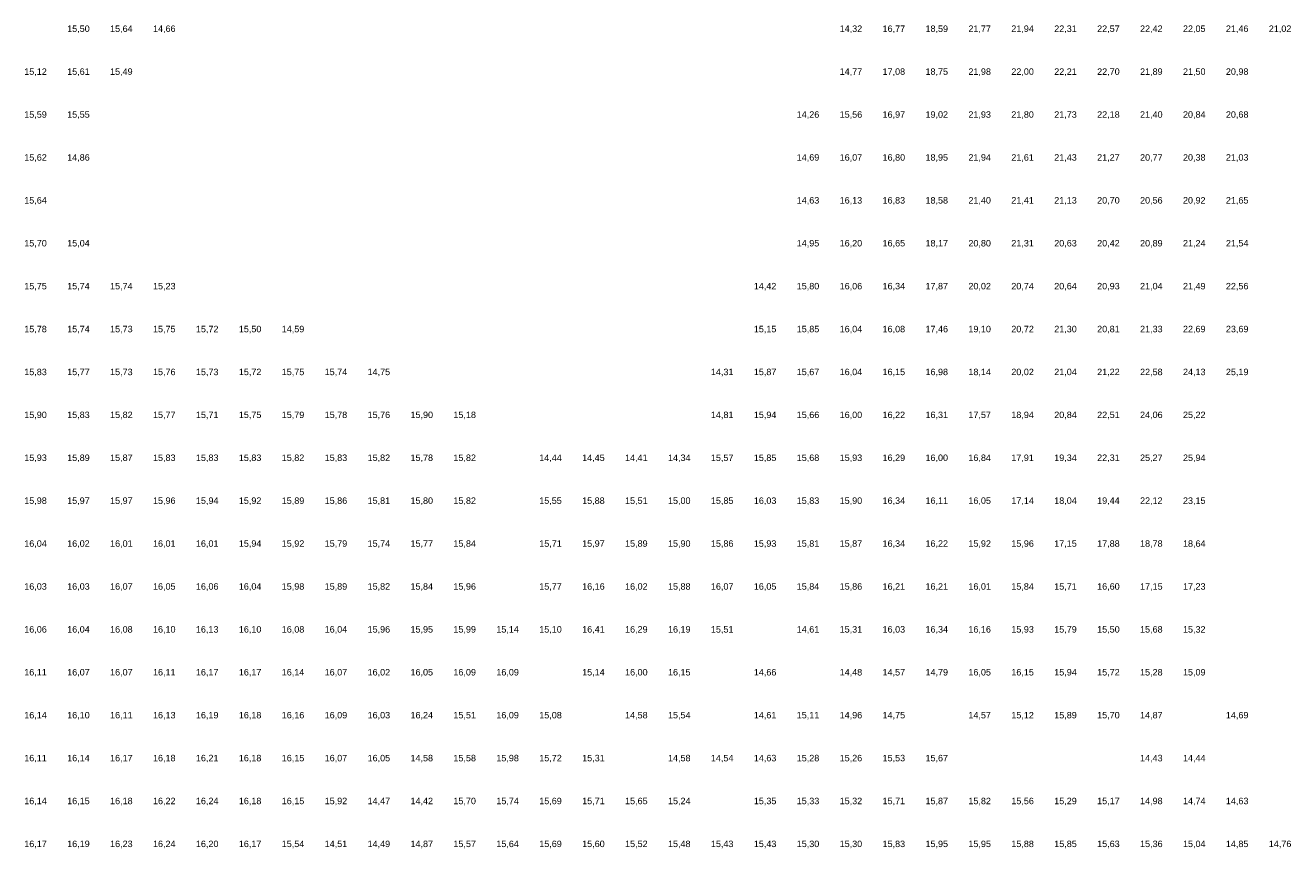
# Model space of a CAD drawing. Extents: x 198243 to 199107, y 361914 to 363516.
# Tile 8 of 17: x 198793 to 199087, y 362514 to 362706. Entities that reach past the tile are written whole.
import ezdxf
from ezdxf.enums import TextEntityAlignment as Align

# ---------------------------------------------------------------- set-up
doc = ezdxf.new("R2010")
doc.units = 0
doc.header["$MEASUREMENT"] = 0
doc.layers.add('rijk_10Anno', color=254, linetype='Continuous')
doc.styles.add('Arial', font='arial.ttf')

msp = doc.modelspace()

# ---------------------------------------------------------------- texts
at = {"layer": 'rijk_10Anno', "color": 254, "style": 'Arial'}
for s, p in [('15,50', (198805, 362703.82)), ('15,64', (198815, 362703.82)), ('14,66', (198825, 362703.82)), ('14,32', (198985, 362703.82)), ('16,77', (198995, 362703.82)), ('18,59', (199005, 362703.82)), ('21,77', (199015, 362703.82)), ('21,94', (199025, 362703.82)), ('22,31', (199035, 362703.82)), ('22,57', (199045, 362703.82)), ('22,42', (199055, 362703.82)), ('22,05', (199065, 362703.82)), ('21,46', (199075, 362703.82)), ('21,02', (199085, 362703.82)), ('15,12', (198795, 362693.82)), ('15,61', (198805, 362693.82)), ('15,49', (198815, 362693.82)), ('14,77', (198985, 362693.82)), ('17,08', (198995, 362693.82)), ('18,75', (199005, 362693.82)), ('21,98', (199015, 362693.82)), ('22,00', (199025, 362693.82)), ('22,21', (199035, 362693.82)), ('22,70', (199045, 362693.82)), ('21,89', (199055, 362693.82)), ('21,50', (199065, 362693.82)), ('20,98', (199075, 362693.82)), ('15,59', (198795, 362683.82)), ('15,55', (198805, 362683.82)), ('14,26', (198975, 362683.82)), ('15,56', (198985, 362683.82)), ('16,97', (198995, 362683.82)), ('19,02', (199005, 362683.82)), ('21,93', (199015, 362683.82)), ('21,80', (199025, 362683.82)), ('21,73', (199035, 362683.82)), ('22,18', (199045, 362683.82)), ('21,40', (199055, 362683.82)), ('20,84', (199065, 362683.82)), ('20,68', (199075, 362683.82)), ('15,62', (198795, 362673.82)), ('14,86', (198805, 362673.82)), ('14,69', (198975, 362673.82)), ('16,07', (198985, 362673.82)), ('16,80', (198995, 362673.82)), ('18,95', (199005, 362673.82)), ('21,94', (199015, 362673.82)), ('21,61', (199025, 362673.82)), ('21,43', (199035, 362673.82)), ('21,27', (199045, 362673.82)), ('20,77', (199055, 362673.82)), ('20,38', (199065, 362673.82)), ('21,03', (199075, 362673.82)), ('15,64', (198795, 362663.82)), ('14,63', (198975, 362663.82)), ('16,13', (198985, 362663.82)), ('16,83', (198995, 362663.82)), ('18,58', (199005, 362663.82)), ('21,40', (199015, 362663.82)), ('21,41', (199025, 362663.82)), ('21,13', (199035, 362663.82)), ('20,70', (199045, 362663.82)), ('20,56', (199055, 362663.82)), ('20,92', (199065, 362663.82)), ('21,65', (199075, 362663.82)), ('15,70', (198795, 362653.82)), ('15,04', (198805, 362653.82)), ('14,95', (198975, 362653.82)), ('16,20', (198985, 362653.82)), ('16,65', (198995, 362653.82)), ('18,17', (199005, 362653.82)), ('20,80', (199015, 362653.82)), ('21,31', (199025, 362653.82)), ('20,63', (199035, 362653.82)), ('20,42', (199045, 362653.82)), ('20,89', (199055, 362653.82)), ('21,24', (199065, 362653.82)), ('21,54', (199075, 362653.82)), ('15,75', (198795, 362643.82)), ('15,74', (198805, 362643.82)), ('15,74', (198815, 362643.82)), ('15,23', (198825, 362643.82)), ('14,42', (198965, 362643.82)), ('15,80', (198975, 362643.82)), ('16,06', (198985, 362643.82)), ('16,34', (198995, 362643.82)), ('17,87', (199005, 362643.82)), ('20,02', (199015, 362643.82)), ('20,74', (199025, 362643.82)), ('20,64', (199035, 362643.82)), ('20,93', (199045, 362643.82)), ('21,04', (199055, 362643.82)), ('21,49', (199065, 362643.82)), ('22,56', (199075, 362643.82)), ('15,78', (198795, 362633.82)), ('15,74', (198805, 362633.82)), ('15,73', (198815, 362633.82)), ('15,75', (198825, 362633.82)), ('15,72', (198835, 362633.82)), ('15,50', (198845, 362633.82)), ('14,59', (198855, 362633.82)), ('15,15', (198965, 362633.82)), ('15,85', (198975, 362633.82)), ('16,04', (198985, 362633.82)), ('16,08', (198995, 362633.82)), ('17,46', (199005, 362633.82)), ('19,10', (199015, 362633.82)), ('20,72', (199025, 362633.82)), ('21,30', (199035, 362633.82)), ('20,81', (199045, 362633.82)), ('21,33', (199055, 362633.82)), ('22,69', (199065, 362633.82)), ('23,69', (199075, 362633.82)), ('15,83', (198795, 362623.82)), ('15,77', (198805, 362623.82)), ('15,73', (198815, 362623.82)), ('15,76', (198825, 362623.82)), ('15,73', (198835, 362623.82)), ('15,72', (198845, 362623.82)), ('15,75', (198855, 362623.82)), ('15,74', (198865, 362623.82)), ('14,75', (198875, 362623.82)), ('14,31', (198955, 362623.82)), ('15,87', (198965, 362623.82)), ('15,67', (198975, 362623.82)), ('16,04', (198985, 362623.82)), ('16,15', (198995, 362623.82)), ('16,98', (199005, 362623.82)), ('18,14', (199015, 362623.82)), ('20,02', (199025, 362623.82)), ('21,04', (199035, 362623.82)), ('21,22', (199045, 362623.82)), ('22,58', (199055, 362623.82)), ('24,13', (199065, 362623.82)), ('25,19', (199075, 362623.82)), ('15,90', (198795, 362613.82)), ('15,83', (198805, 362613.82)), ('15,82', (198815, 362613.82)), ('15,77', (198825, 362613.82)), ('15,71', (198835, 362613.82)), ('15,75', (198845, 362613.82)), ('15,79', (198855, 362613.82)), ('15,78', (198865, 362613.82)), ('15,76', (198875, 362613.82)), ('15,90', (198885, 362613.82)), ('15,18', (198895, 362613.82)), ('14,81', (198955, 362613.82)), ('15,94', (198965, 362613.82)), ('15,66', (198975, 362613.82)), ('16,00', (198985, 362613.82)), ('16,22', (198995, 362613.82)), ('16,31', (199005, 362613.82)), ('17,57', (199015, 362613.82)), ('18,94', (199025, 362613.82)), ('20,84', (199035, 362613.82)), ('22,51', (199045, 362613.82)), ('24,06', (199055, 362613.82)), ('25,22', (199065, 362613.82)), ('15,93', (198795, 362603.82)), ('15,89', (198805, 362603.82)), ('15,87', (198815, 362603.82)), ('15,83', (198825, 362603.82)), ('15,83', (198835, 362603.82)), ('15,83', (198845, 362603.82)), ('15,82', (198855, 362603.82)), ('15,83', (198865, 362603.82)), ('15,82', (198875, 362603.82)), ('15,78', (198885, 362603.82)), ('15,82', (198895, 362603.82)), ('14,44', (198915, 362603.82)), ('14,45', (198925, 362603.82)), ('14,41', (198935, 362603.82)), ('14,34', (198945, 362603.82)), ('15,57', (198955, 362603.82)), ('15,85', (198965, 362603.82)), ('15,68', (198975, 362603.82)), ('15,93', (198985, 362603.82)), ('16,29', (198995, 362603.82)), ('16,00', (199005, 362603.82)), ('16,84', (199015, 362603.82)), ('17,91', (199025, 362603.82)), ('19,34', (199035, 362603.82)), ('22,31', (199045, 362603.82)), ('25,27', (199055, 362603.82)), ('25,94', (199065, 362603.82)), ('15,98', (198795, 362593.82)), ('15,97', (198805, 362593.82)), ('15,97', (198815, 362593.82)), ('15,96', (198825, 362593.82)), ('15,94', (198835, 362593.82)), ('15,92', (198845, 362593.82)), ('15,89', (198855, 362593.82)), ('15,86', (198865, 362593.82)), ('15,81', (198875, 362593.82)), ('15,80', (198885, 362593.82)), ('15,82', (198895, 362593.82)), ('15,55', (198915, 362593.82)), ('15,88', (198925, 362593.82)), ('15,51', (198935, 362593.82)), ('15,00', (198945, 362593.82)), ('15,85', (198955, 362593.82)), ('16,03', (198965, 362593.82)), ('15,83', (198975, 362593.82)), ('15,90', (198985, 362593.82)), ('16,34', (198995, 362593.82)), ('16,11', (199005, 362593.82)), ('16,05', (199015, 362593.82)), ('17,14', (199025, 362593.82)), ('18,04', (199035, 362593.82)), ('19,44', (199045, 362593.82)), ('22,12', (199055, 362593.82)), ('23,15', (199065, 362593.82)), ('16,04', (198795, 362583.82)), ('16,02', (198805, 362583.82)), ('16,01', (198815, 362583.82)), ('16,01', (198825, 362583.82)), ('16,01', (198835, 362583.82)), ('15,94', (198845, 362583.82)), ('15,92', (198855, 362583.82)), ('15,79', (198865, 362583.82)), ('15,74', (198875, 362583.82)), ('15,77', (198885, 362583.82)), ('15,84', (198895, 362583.82)), ('15,71', (198915, 362583.82)), ('15,97', (198925, 362583.82)), ('15,89', (198935, 362583.82)), ('15,90', (198945, 362583.82)), ('15,86', (198955, 362583.82)), ('15,93', (198965, 362583.82)), ('15,81', (198975, 362583.82)), ('15,87', (198985, 362583.82)), ('16,34', (198995, 362583.82)), ('16,22', (199005, 362583.82)), ('15,92', (199015, 362583.82)), ('15,96', (199025, 362583.82)), ('17,15', (199035, 362583.82)), ('17,88', (199045, 362583.82)), ('18,78', (199055, 362583.82)), ('18,64', (199065, 362583.82)), ('16,03', (198795, 362573.82)), ('16,03', (198805, 362573.82)), ('16,07', (198815, 362573.82)), ('16,05', (198825, 362573.82)), ('16,06', (198835, 362573.82)), ('16,04', (198845, 362573.82)), ('15,98', (198855, 362573.82)), ('15,89', (198865, 362573.82)), ('15,82', (198875, 362573.82)), ('15,84', (198885, 362573.82)), ('15,96', (198895, 362573.82)), ('15,77', (198915, 362573.82)), ('16,16', (198925, 362573.82)), ('16,02', (198935, 362573.82)), ('15,88', (198945, 362573.82)), ('16,07', (198955, 362573.82)), ('16,05', (198965, 362573.82)), ('15,84', (198975, 362573.82)), ('15,86', (198985, 362573.82)), ('16,21', (198995, 362573.82)), ('16,21', (199005, 362573.82)), ('16,01', (199015, 362573.82)), ('15,84', (199025, 362573.82)), ('15,71', (199035, 362573.82)), ('16,60', (199045, 362573.82)), ('17,15', (199055, 362573.82)), ('17,23', (199065, 362573.82)), ('16,06', (198795, 362563.82)), ('16,04', (198805, 362563.82)), ('16,08', (198815, 362563.82)), ('16,10', (198825, 362563.82)), ('16,13', (198835, 362563.82)), ('16,10', (198845, 362563.82)), ('16,08', (198855, 362563.82)), ('16,04', (198865, 362563.82)), ('15,96', (198875, 362563.82)), ('15,95', (198885, 362563.82)), ('15,99', (198895, 362563.82)), ('15,14', (198905, 362563.82)), ('15,10', (198915, 362563.82)), ('16,41', (198925, 362563.82)), ('16,29', (198935, 362563.82)), ('16,19', (198945, 362563.82)), ('15,51', (198955, 362563.82)), ('14,61', (198975, 362563.82)), ('15,31', (198985, 362563.82)), ('16,03', (198995, 362563.82)), ('16,34', (199005, 362563.82)), ('16,16', (199015, 362563.82)), ('15,93', (199025, 362563.82)), ('15,79', (199035, 362563.82)), ('15,50', (199045, 362563.82)), ('15,68', (199055, 362563.82)), ('15,32', (199065, 362563.82)), ('16,11', (198795, 362553.82)), ('16,07', (198805, 362553.82)), ('16,07', (198815, 362553.82)), ('16,11', (198825, 362553.82)), ('16,17', (198835, 362553.82)), ('16,17', (198845, 362553.82)), ('16,14', (198855, 362553.82)), ('16,07', (198865, 362553.82)), ('16,02', (198875, 362553.82)), ('16,05', (198885, 362553.82)), ('16,09', (198895, 362553.82)), ('16,09', (198905, 362553.82)), ('15,14', (198925, 362553.82)), ('16,00', (198935, 362553.82)), ('16,15', (198945, 362553.82)), ('14,66', (198965, 362553.82)), ('14,48', (198985, 362553.82)), ('14,57', (198995, 362553.82)), ('14,79', (199005, 362553.82)), ('16,05', (199015, 362553.82)), ('16,15', (199025, 362553.82)), ('15,94', (199035, 362553.82)), ('15,72', (199045, 362553.82)), ('15,28', (199055, 362553.82)), ('15,09', (199065, 362553.82)), ('16,14', (198795, 362543.82)), ('16,10', (198805, 362543.82)), ('16,11', (198815, 362543.82)), ('16,13', (198825, 362543.82)), ('16,19', (198835, 362543.82)), ('16,18', (198845, 362543.82)), ('16,16', (198855, 362543.82)), ('16,09', (198865, 362543.82)), ('16,03', (198875, 362543.82)), ('16,24', (198885, 362543.82)), ('15,51', (198895, 362543.82)), ('16,09', (198905, 362543.82)), ('15,08', (198915, 362543.82)), ('14,58', (198935, 362543.82)), ('15,54', (198945, 362543.82)), ('14,61', (198965, 362543.82)), ('15,11', (198975, 362543.82)), ('14,96', (198985, 362543.82)), ('14,75', (198995, 362543.82)), ('14,57', (199015, 362543.82)), ('15,12', (199025, 362543.82)), ('15,89', (199035, 362543.82)), ('15,70', (199045, 362543.82)), ('14,87', (199055, 362543.82)), ('14,69', (199075, 362543.82)), ('16,11', (198795, 362533.82)), ('16,14', (198805, 362533.82)), ('16,17', (198815, 362533.82)), ('16,18', (198825, 362533.82)), ('16,21', (198835, 362533.82)), ('16,18', (198845, 362533.82)), ('16,15', (198855, 362533.82)), ('16,07', (198865, 362533.82)), ('16,05', (198875, 362533.82)), ('14,58', (198885, 362533.82)), ('15,58', (198895, 362533.82)), ('15,98', (198905, 362533.82)), ('15,72', (198915, 362533.82)), ('15,31', (198925, 362533.82)), ('14,58', (198945, 362533.82)), ('14,54', (198955, 362533.82)), ('14,63', (198965, 362533.82)), ('15,28', (198975, 362533.82)), ('15,26', (198985, 362533.82)), ('15,53', (198995, 362533.82)), ('15,67', (199005, 362533.82)), ('14,43', (199055, 362533.82)), ('14,44', (199065, 362533.82)), ('16,14', (198795, 362523.82)), ('16,15', (198805, 362523.82)), ('16,18', (198815, 362523.82)), ('16,22', (198825, 362523.82)), ('16,24', (198835, 362523.82)), ('16,18', (198845, 362523.82)), ('16,15', (198855, 362523.82)), ('15,92', (198865, 362523.82)), ('14,47', (198875, 362523.82)), ('14,42', (198885, 362523.82)), ('15,70', (198895, 362523.82)), ('15,74', (198905, 362523.82)), ('15,69', (198915, 362523.82)), ('15,71', (198925, 362523.82)), ('15,65', (198935, 362523.82)), ('15,24', (198945, 362523.82)), ('15,35', (198965, 362523.82)), ('15,33', (198975, 362523.82)), ('15,32', (198985, 362523.82)), ('15,71', (198995, 362523.82)), ('15,87', (199005, 362523.82)), ('15,82', (199015, 362523.82)), ('15,56', (199025, 362523.82)), ('15,29', (199035, 362523.82)), ('15,17', (199045, 362523.82)), ('14,98', (199055, 362523.82)), ('14,74', (199065, 362523.82)), ('14,63', (199075, 362523.82)), ('16,17', (198795, 362513.82)), ('16,19', (198805, 362513.82)), ('16,23', (198815, 362513.82)), ('16,24', (198825, 362513.82)), ('16,20', (198835, 362513.82)), ('16,17', (198845, 362513.82)), ('14,49', (198875, 362513.82)), ('14,87', (198885, 362513.82)), ('15,64', (198905, 362513.82)), ('15,69', (198915, 362513.82)), ('15,60', (198925, 362513.82)), ('15,52', (198935, 362513.82)), ('15,48', (198945, 362513.82)), ('15,43', (198955, 362513.82)), ('15,43', (198965, 362513.82)), ('15,30', (198975, 362513.82)), ('15,30', (198985, 362513.82)), ('15,83', (198995, 362513.82)), ('15,95', (199005, 362513.82)), ('15,95', (199015, 362513.82)), ('15,88', (199025, 362513.82)), ('15,85', (199035, 362513.82)), ('15,63', (199045, 362513.82)), ('15,36', (199055, 362513.82)), ('15,04', (199065, 362513.82)), ('14,85', (199075, 362513.82)), ('14,76', (199085, 362513.82)), ('15,54', (198855, 362513.82)), ('14,51', (198865, 362513.82)), ('15,57', (198895, 362513.82))]:
    msp.add_text(s, height=1.503, dxfattribs=at).set_placement(p, align=Align.BOTTOM_CENTER)

doc.saveas('drawing.dxf')
